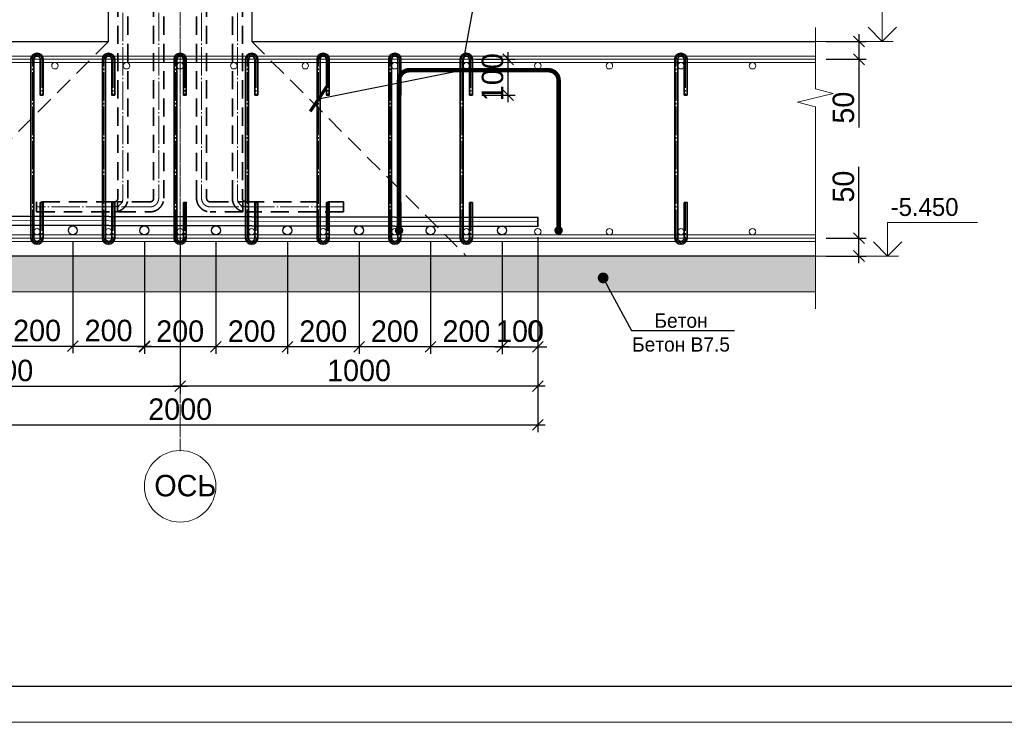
# Model space of a CAD drawing. Header units: millimetres. Extents: x -33345 to 4712671, y -3392 to 121473.
# Tile 75 of 256: x 531198 to 544960, y 44501 to 54324. Entities that reach past the tile are written whole.
import ezdxf
from ezdxf import colors
from ezdxf.entities.mleader import LeaderData, LeaderLine
from ezdxf.math import Vec2, Vec3

# ---------------------------------------------------------------- set-up
doc = ezdxf.new("R2010")
doc.units = ezdxf.units.MM
doc.linetypes.add('DASHED', pattern=[19.05, 12.7, -6.35])
doc.linetypes.add('ГОСТ 2.303 5', pattern=[24, 20, -1.5, 1, -1.5])
for name, color, linetype in [('_линия', 7, 'Continuous'), ('A _razmer rtt', 164, 'Continuous'), ('СПДС_РАЗМЕРЫ', 7, 'Continuous')]:
    doc.layers.add(name, color=color, linetype=linetype)
for name, color, linetype, lineweight in [('Lina', 7, 'Continuous', 20), ('w-hatch', 7, 'Continuous', 0), ('w-line', 7, 'Continuous', 0), ('w-Армирования', 172, 'Continuous', 30), ('w-выноски', 7, 'Continuous', 0), ('КЖ Текст', 250, 'Continuous', 15), ('СПДС_w-ось', 4, 'Continuous', 0)]:
    doc.layers.add(name, color=color, linetype=linetype, lineweight=lineweight)
doc.styles.add('ISO', font='isocpeui.ttf')
doc.styles.get("Standard").update_dxf_attribs({"font": 'arial.ttf'})
doc.styles.add('X-U-RW-01$0$StyleROMANS', font='GOTHIC.TTF')
doc.dimstyles.new('М100', dxfattribs={"dimscale": 100, "dimtxt": 3, "dimasz": 1.5, "dimexe": 1, "dimexo": 1.5, "dimgap": 0.6, "dimtad": 1, "dimdec": 0, "dimtxsty": 'Standard', "dimblk": 'OBLIQUE', "dimcen": 2.5, "dimdle": 1, "dimadec": 0, "dimazin": 0, "dimtfac": 1, "dimtdec": 0, "dimtmove": 0, "dimatfit": 3, "dimldrblk": 'OBLIQUE', "dimfxl": 1.25, "dimarcsym": 0})

# ---------------------------------------------------------------- blocks, each defined once
blk = doc.blocks.new('awe4tD')
at = {"layer": 'Lina', "ltscale": 10}
blk.add_lwpolyline([(-44239015, 22734378), (-44314815, 22734378), (-44314815, 22776378), (-44239015, 22776378)], close=True, dxfattribs=at)
at = {"layer": 'Lina', "lineweight": 30, "ltscale": 10}
blk.add_lwpolyline([(-44239515, 22734878), (-44312815, 22734878), (-44312815, 22775878), (-44239515, 22775878)], close=True, dxfattribs=at)
blk = doc.blocks.new('_Oblique')
at = {"color": 0, "linetype": 'ByBlock', "lineweight": -2}
blk.add_line((-0.5, -0.5), (0.5, 0.5), dxfattribs=at)
blk = doc.blocks.new('*D1885')
at = {"layer": 'Defpoints', "color": 0, "ltscale": 4, "transparency": 16777216}
for p in [(530941, 51378), (531941, 51378), (531941, 49760)]:
    blk.add_point(p, dxfattribs=at)
at = {"layer": 'СПДС_РАЗМЕРЫ', "color": 0, "lineweight": -2, "ltscale": 4, "transparency": 16777216}
for p, q in [((530941, 51228), (530941, 49660)), ((531941, 51228), (531941, 49660)), ((530841, 49760), (532041, 49760))]:
    blk.add_line(p, q, dxfattribs=at)
at = {"layer": 'СПДС_РАЗМЕРЫ', "color": 0, "lineweight": -2, "ltscale": 4, "transparency": 16777216, "xscale": 150, "yscale": 150, "zscale": 150, "rotation": 180}
blk.add_blockref('_Oblique', (530941, 49760), dxfattribs=at)
at = {"layer": 'СПДС_РАЗМЕРЫ', "color": 0, "lineweight": -2, "ltscale": 4, "transparency": 16777216, "xscale": 150, "yscale": 150, "zscale": 150}
blk.add_blockref('_Oblique', (531941, 49760), dxfattribs=at)
at = {"layer": 'СПДС_РАЗМЕРЫ', "color": 0, "ltscale": 4, "transparency": 16777216, "insert": (531441, 49977), "char_height": 300, "attachment_point": 5, "style": 'X-U-RW-01$0$StyleROMANS'}
blk.add_mtext('200', dxfattribs=at)
blk = doc.blocks.new('*D1886')
at = {"layer": 'Defpoints', "color": 0, "ltscale": 4, "transparency": 16777216}
for p in [(531941, 51378), (532941, 51378), (532941, 49760)]:
    blk.add_point(p, dxfattribs=at)
at = {"layer": 'СПДС_РАЗМЕРЫ', "color": 0, "lineweight": -2, "ltscale": 4, "transparency": 16777216}
for p, q in [((531941, 51228), (531941, 49660)), ((532941, 51228), (532941, 49660)), ((531841, 49760), (533041, 49760))]:
    blk.add_line(p, q, dxfattribs=at)
at = {"layer": 'СПДС_РАЗМЕРЫ', "color": 0, "lineweight": -2, "ltscale": 4, "transparency": 16777216, "xscale": 150, "yscale": 150, "zscale": 150, "rotation": 180}
blk.add_blockref('_Oblique', (531941, 49760), dxfattribs=at)
at = {"layer": 'СПДС_РАЗМЕРЫ', "color": 0, "lineweight": -2, "ltscale": 4, "transparency": 16777216, "xscale": 150, "yscale": 150, "zscale": 150}
blk.add_blockref('_Oblique', (532941, 49760), dxfattribs=at)
at = {"layer": 'СПДС_РАЗМЕРЫ', "color": 0, "ltscale": 4, "transparency": 16777216, "insert": (532441, 49977), "char_height": 300, "attachment_point": 5, "style": 'X-U-RW-01$0$StyleROMANS'}
blk.add_mtext('200', dxfattribs=at)
blk = doc.blocks.new('*D1887')
at = {"layer": 'Defpoints', "color": 0, "ltscale": 4, "transparency": 16777216}
for p in [(536941, 51369), (537941, 51369), (536941, 49751)]:
    blk.add_point(p, dxfattribs=at)
at = {"layer": 'СПДС_РАЗМЕРЫ', "color": 0, "lineweight": -2, "ltscale": 4, "transparency": 16777216}
for p, q in [((536941, 51219), (536941, 49651)), ((537941, 51219), (537941, 49651)), ((538041, 49751), (536841, 49751))]:
    blk.add_line(p, q, dxfattribs=at)
at = {"layer": 'СПДС_РАЗМЕРЫ', "color": 0, "lineweight": -2, "ltscale": 4, "transparency": 16777216, "xscale": 150, "yscale": 150, "zscale": 150, "rotation": 180}
blk.add_blockref('_Oblique', (536941, 49751), dxfattribs=at)
at = {"layer": 'СПДС_РАЗМЕРЫ', "color": 0, "lineweight": -2, "ltscale": 4, "transparency": 16777216, "xscale": 150, "yscale": 150, "zscale": 150}
blk.add_blockref('_Oblique', (537941, 49751), dxfattribs=at)
at = {"layer": 'СПДС_РАЗМЕРЫ', "color": 0, "ltscale": 4, "transparency": 16777216, "insert": (537441, 49968), "char_height": 300, "attachment_point": 5, "style": 'X-U-RW-01$0$StyleROMANS'}
blk.add_mtext('200', dxfattribs=at)
blk = doc.blocks.new('*D1888')
at = {"layer": 'Defpoints', "color": 0, "ltscale": 4, "transparency": 16777216}
for p in [(535941, 51369), (536941, 51369), (535941, 49751)]:
    blk.add_point(p, dxfattribs=at)
at = {"layer": 'СПДС_РАЗМЕРЫ', "color": 0, "lineweight": -2, "ltscale": 4, "transparency": 16777216}
for p, q in [((535941, 51219), (535941, 49651)), ((536941, 51219), (536941, 49651)), ((537041, 49751), (535841, 49751))]:
    blk.add_line(p, q, dxfattribs=at)
at = {"layer": 'СПДС_РАЗМЕРЫ', "color": 0, "lineweight": -2, "ltscale": 4, "transparency": 16777216, "xscale": 150, "yscale": 150, "zscale": 150, "rotation": 180}
blk.add_blockref('_Oblique', (535941, 49751), dxfattribs=at)
at = {"layer": 'СПДС_РАЗМЕРЫ', "color": 0, "lineweight": -2, "ltscale": 4, "transparency": 16777216, "xscale": 150, "yscale": 150, "zscale": 150}
blk.add_blockref('_Oblique', (536941, 49751), dxfattribs=at)
at = {"layer": 'СПДС_РАЗМЕРЫ', "color": 0, "ltscale": 4, "transparency": 16777216, "insert": (536441, 49968), "char_height": 300, "attachment_point": 5, "style": 'X-U-RW-01$0$StyleROMANS'}
blk.add_mtext('200', dxfattribs=at)
blk = doc.blocks.new('*D1889')
at = {"layer": 'Defpoints', "color": 0, "ltscale": 4, "transparency": 16777216}
for p in [(534941, 51369), (535941, 51369), (534941, 49751)]:
    blk.add_point(p, dxfattribs=at)
at = {"layer": 'СПДС_РАЗМЕРЫ', "color": 0, "lineweight": -2, "ltscale": 4, "transparency": 16777216}
for p, q in [((534941, 51219), (534941, 49651)), ((535941, 51219), (535941, 49651)), ((536041, 49751), (534841, 49751))]:
    blk.add_line(p, q, dxfattribs=at)
at = {"layer": 'СПДС_РАЗМЕРЫ', "color": 0, "lineweight": -2, "ltscale": 4, "transparency": 16777216, "xscale": 150, "yscale": 150, "zscale": 150, "rotation": 180}
blk.add_blockref('_Oblique', (534941, 49751), dxfattribs=at)
at = {"layer": 'СПДС_РАЗМЕРЫ', "color": 0, "lineweight": -2, "ltscale": 4, "transparency": 16777216, "xscale": 150, "yscale": 150, "zscale": 150}
blk.add_blockref('_Oblique', (535941, 49751), dxfattribs=at)
at = {"layer": 'СПДС_РАЗМЕРЫ', "color": 0, "ltscale": 4, "transparency": 16777216, "insert": (535441, 49968), "char_height": 300, "attachment_point": 5, "style": 'X-U-RW-01$0$StyleROMANS'}
blk.add_mtext('200', dxfattribs=at)
blk = doc.blocks.new('*D1890')
at = {"layer": 'Defpoints', "color": 0, "ltscale": 4, "transparency": 16777216}
for p in [(533941, 51369), (534941, 51369), (533941, 49751)]:
    blk.add_point(p, dxfattribs=at)
at = {"layer": 'СПДС_РАЗМЕРЫ', "color": 0, "lineweight": -2, "ltscale": 4, "transparency": 16777216}
for p, q in [((533941, 51219), (533941, 49651)), ((534941, 51219), (534941, 49651)), ((535041, 49751), (533841, 49751))]:
    blk.add_line(p, q, dxfattribs=at)
at = {"layer": 'СПДС_РАЗМЕРЫ', "color": 0, "lineweight": -2, "ltscale": 4, "transparency": 16777216, "xscale": 150, "yscale": 150, "zscale": 150, "rotation": 180}
blk.add_blockref('_Oblique', (533941, 49751), dxfattribs=at)
at = {"layer": 'СПДС_РАЗМЕРЫ', "color": 0, "lineweight": -2, "ltscale": 4, "transparency": 16777216, "xscale": 150, "yscale": 150, "zscale": 150}
blk.add_blockref('_Oblique', (534941, 49751), dxfattribs=at)
at = {"layer": 'СПДС_РАЗМЕРЫ', "color": 0, "ltscale": 4, "transparency": 16777216, "insert": (534441, 49968), "char_height": 300, "attachment_point": 5, "style": 'X-U-RW-01$0$StyleROMANS'}
blk.add_mtext('200', dxfattribs=at)
blk = doc.blocks.new('*D1891')
at = {"layer": 'Defpoints', "color": 0, "ltscale": 4, "transparency": 16777216}
for p in [(532941, 51369), (533941, 51369), (532941, 49751)]:
    blk.add_point(p, dxfattribs=at)
at = {"layer": 'СПДС_РАЗМЕРЫ', "color": 0, "lineweight": -2, "ltscale": 4, "transparency": 16777216}
for p, q in [((532941, 51219), (532941, 49651)), ((533941, 51219), (533941, 49651)), ((534041, 49751), (532841, 49751))]:
    blk.add_line(p, q, dxfattribs=at)
at = {"layer": 'СПДС_РАЗМЕРЫ', "color": 0, "lineweight": -2, "ltscale": 4, "transparency": 16777216, "xscale": 150, "yscale": 150, "zscale": 150, "rotation": 180}
blk.add_blockref('_Oblique', (532941, 49751), dxfattribs=at)
at = {"layer": 'СПДС_РАЗМЕРЫ', "color": 0, "lineweight": -2, "ltscale": 4, "transparency": 16777216, "xscale": 150, "yscale": 150, "zscale": 150}
blk.add_blockref('_Oblique', (533941, 49751), dxfattribs=at)
at = {"layer": 'СПДС_РАЗМЕРЫ', "color": 0, "ltscale": 4, "transparency": 16777216, "insert": (533441, 49968), "char_height": 300, "attachment_point": 5, "style": 'X-U-RW-01$0$StyleROMANS'}
blk.add_mtext('200', dxfattribs=at)
blk = doc.blocks.new('*D1892')
at = {"layer": 'Defpoints', "color": 0, "ltscale": 4, "transparency": 16777216}
for p in [(528441, 51456), (533441, 51431), (533441, 49201)]:
    blk.add_point(p, dxfattribs=at)
at = {"layer": 'СПДС_РАЗМЕРЫ', "color": 0, "lineweight": -2, "ltscale": 4, "transparency": 16777216}
for p, q in [((528441, 51306), (528441, 49101)), ((533441, 51281), (533441, 49101)), ((528341, 49201), (533541, 49201))]:
    blk.add_line(p, q, dxfattribs=at)
at = {"layer": 'СПДС_РАЗМЕРЫ', "color": 0, "lineweight": -2, "ltscale": 4, "transparency": 16777216, "xscale": 150, "yscale": 150, "zscale": 150, "rotation": 180}
blk.add_blockref('_Oblique', (528441, 49201), dxfattribs=at)
at = {"layer": 'СПДС_РАЗМЕРЫ', "color": 0, "lineweight": -2, "ltscale": 4, "transparency": 16777216, "xscale": 150, "yscale": 150, "zscale": 150}
blk.add_blockref('_Oblique', (533441, 49201), dxfattribs=at)
at = {"layer": 'СПДС_РАЗМЕРЫ', "color": 0, "ltscale": 4, "transparency": 16777216, "insert": (530941, 49418), "char_height": 300, "attachment_point": 5, "style": 'X-U-RW-01$0$StyleROMANS'}
blk.add_mtext('1000', dxfattribs=at)
blk = doc.blocks.new('*D1893')
at = {"layer": 'Defpoints', "color": 0, "ltscale": 4, "transparency": 16777216}
for p in [(528441, 51456), (538441, 51434), (538441, 48659)]:
    blk.add_point(p, dxfattribs=at)
at = {"layer": 'СПДС_РАЗМЕРЫ', "color": 0, "lineweight": -2, "ltscale": 4, "transparency": 16777216}
for p, q in [((528441, 51306), (528441, 48559)), ((538441, 51284), (538441, 48559)), ((528341, 48659), (538541, 48659))]:
    blk.add_line(p, q, dxfattribs=at)
at = {"layer": 'СПДС_РАЗМЕРЫ', "color": 0, "lineweight": -2, "ltscale": 4, "transparency": 16777216, "xscale": 150, "yscale": 150, "zscale": 150, "rotation": 180}
blk.add_blockref('_Oblique', (528441, 48659), dxfattribs=at)
at = {"layer": 'СПДС_РАЗМЕРЫ', "color": 0, "lineweight": -2, "ltscale": 4, "transparency": 16777216, "xscale": 150, "yscale": 150, "zscale": 150}
blk.add_blockref('_Oblique', (538441, 48659), dxfattribs=at)
at = {"layer": 'СПДС_РАЗМЕРЫ', "color": 0, "ltscale": 4, "transparency": 16777216, "insert": (533441, 48877), "char_height": 300, "attachment_point": 5, "style": 'X-U-RW-01$0$StyleROMANS'}
blk.add_mtext('2000', dxfattribs=at)
blk = doc.blocks.new('*D1894')
at = {"layer": 'Defpoints', "color": 0, "ltscale": 4, "transparency": 16777216}
for p in [(533441, 51431), (538441, 51434), (533441, 49200)]:
    blk.add_point(p, dxfattribs=at)
at = {"layer": 'СПДС_РАЗМЕРЫ', "color": 0, "lineweight": -2, "ltscale": 4, "transparency": 16777216}
for p, q in [((533441, 51281), (533441, 49100)), ((538441, 51284), (538441, 49100)), ((538541, 49200), (533341, 49200))]:
    blk.add_line(p, q, dxfattribs=at)
at = {"layer": 'СПДС_РАЗМЕРЫ', "color": 0, "lineweight": -2, "ltscale": 4, "transparency": 16777216, "xscale": 150, "yscale": 150, "zscale": 150, "rotation": 180}
blk.add_blockref('_Oblique', (533441, 49200), dxfattribs=at)
at = {"layer": 'СПДС_РАЗМЕРЫ', "color": 0, "lineweight": -2, "ltscale": 4, "transparency": 16777216, "xscale": 150, "yscale": 150, "zscale": 150}
blk.add_blockref('_Oblique', (538441, 49200), dxfattribs=at)
at = {"layer": 'СПДС_РАЗМЕРЫ', "color": 0, "ltscale": 4, "transparency": 16777216, "insert": (535941, 49418), "char_height": 300, "attachment_point": 5, "style": 'X-U-RW-01$0$StyleROMANS'}
blk.add_mtext('1000', dxfattribs=at)
blk = doc.blocks.new('*D1895')
at = {"layer": 'Defpoints', "color": 0, "ltscale": 4, "transparency": 16777216}
for p in [(542320, 54020), (542320, 53770), (542929, 53770)]:
    blk.add_point(p, dxfattribs=at)
at = {"layer": 'СПДС_РАЗМЕРЫ', "color": 0, "lineweight": -2, "ltscale": 4, "transparency": 16777216}
for p, q in [((542929, 54120), (542929, 53770)), ((542470, 54020), (543029, 54020)), ((542470, 53770), (543029, 53770)), ((542929, 53770), (542929, 52818))]:
    blk.add_line(p, q, dxfattribs=at)
at = {"layer": 'СПДС_РАЗМЕРЫ', "color": 0, "lineweight": -2, "ltscale": 4, "transparency": 16777216, "xscale": 150, "yscale": 150, "zscale": 150}
for p, rotation in [((542929, 54020), 90), ((542929, 53770), 270)]:
    blk.add_blockref('_Oblique', p, dxfattribs=dict(at, rotation=rotation))
at = {"layer": 'СПДС_РАЗМЕРЫ', "color": 0, "ltscale": 4, "transparency": 16777216, "insert": (542712, 53094), "char_height": 300, "attachment_point": 5, "rotation": 90, "style": 'X-U-RW-01$0$StyleROMANS'}
blk.add_mtext('50', dxfattribs=at)
blk = doc.blocks.new('*D1896')
at = {"layer": 'Defpoints', "color": 0, "ltscale": 4, "transparency": 16777216}
for p in [(537421, 53770), (538025, 53770), (537506, 53270)]:
    blk.add_point(p, dxfattribs=at)
at = {"layer": 'СПДС_РАЗМЕРЫ', "color": 0, "lineweight": -2, "ltscale": 4, "transparency": 16777216}
for p, q in [((538025, 53170), (538025, 53870)), ((537571, 53770), (538125, 53770)), ((537656, 53270), (538125, 53270))]:
    blk.add_line(p, q, dxfattribs=at)
at = {"layer": 'СПДС_РАЗМЕРЫ', "color": 0, "lineweight": -2, "ltscale": 4, "transparency": 16777216, "xscale": 150, "yscale": 150, "zscale": 150}
for p, rotation in [((538025, 53770), 90), ((538025, 53270), 270)]:
    blk.add_blockref('_Oblique', p, dxfattribs=dict(at, rotation=rotation))
at = {"layer": 'СПДС_РАЗМЕРЫ', "color": 0, "ltscale": 4, "transparency": 16777216, "insert": (537808, 53520), "char_height": 300, "attachment_point": 5, "rotation": 90, "style": 'X-U-RW-01$0$StyleROMANS'}
blk.add_mtext('100', dxfattribs=at)
blk = doc.blocks.new('*D1897')
at = {"layer": 'Defpoints', "color": 0, "ltscale": 4, "transparency": 16777216}
for p in [(542320, 51270), (542929, 51270), (542320, 51020)]:
    blk.add_point(p, dxfattribs=at)
at = {"layer": 'СПДС_РАЗМЕРЫ', "color": 0, "lineweight": -2, "ltscale": 4, "transparency": 16777216}
for p, q in [((542929, 51270), (542929, 52266)), ((542470, 51270), (543029, 51270)), ((542929, 50920), (542929, 51270)), ((542470, 51020), (543029, 51020))]:
    blk.add_line(p, q, dxfattribs=at)
at = {"layer": 'СПДС_РАЗМЕРЫ', "color": 0, "lineweight": -2, "ltscale": 4, "transparency": 16777216, "xscale": 150, "yscale": 150, "zscale": 150}
for p, rotation in [((542929, 51270), 90), ((542929, 51020), 270)]:
    blk.add_blockref('_Oblique', p, dxfattribs=dict(at, rotation=rotation))
at = {"layer": 'СПДС_РАЗМЕРЫ', "color": 0, "ltscale": 4, "transparency": 16777216, "insert": (542712, 51990), "char_height": 300, "attachment_point": 5, "rotation": 90, "style": 'X-U-RW-01$0$StyleROMANS'}
blk.add_mtext('50', dxfattribs=at)
blk = doc.blocks.new('_ArchTick')
at = {"color": 0, "linetype": 'ByBlock', "const_width": 0.15}
blk.add_lwpolyline([(-0.5, -0.5), (0.5, 0.5)], dxfattribs=at)
blk = doc.blocks.new('*D1899')
at = {"layer": 'Defpoints', "color": 0, "ltscale": 4, "transparency": 16777216}
for p in [(532691, 54020), (530194, 51429), (524905, 51020), (529441, 51020), (542570, 51020)]:
    blk.add_point(p, dxfattribs=at)
at = {"layer": 'СПДС_РАЗМЕРЫ', "color": 0, "lineweight": -2, "ltscale": 4, "transparency": 16777216}
blk.add_line((530285, 50871), (530158, 50156), dxfattribs=at)
for start, end in [(0, 42.7094), (349.9628, 0)]:
    blk.add_arc((529441, 51020), 857, start, end, dxfattribs=at)
at = {"layer": 'СПДС_РАЗМЕРЫ', "color": 0, "lineweight": -2, "ltscale": 4, "transparency": 16777216, "xscale": 150, "yscale": 150, "zscale": 150}
for p, rotation in [((530070, 51602), 132.7093899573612), ((530298, 51020), 270.0000000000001)]:
    blk.add_blockref('_Oblique', p, dxfattribs=dict(at, rotation=rotation))
at = {"layer": 'СПДС_РАЗМЕРЫ', "color": 0, "ltscale": 4, "transparency": 16777216, "insert": (530436, 50475), "char_height": 300, "attachment_point": 5, "rotation": 259.9628, "style": 'X-U-RW-01$0$StyleROMANS'}
blk.add_mtext('43°', dxfattribs=at)
blk = doc.blocks.new('*D1900')
at = {"layer": 'Defpoints', "color": 0, "ltscale": 4, "transparency": 16777216}
for p in [(537941, 51369), (537941, 51368), (537941, 49750)]:
    blk.add_point(p, dxfattribs=at)
at = {"layer": 'СПДС_РАЗМЕРЫ', "color": 0, "lineweight": -2, "ltscale": 4, "transparency": 16777216}
for p, q in [((537941, 51219), (537941, 49650)), ((537941, 51218), (537941, 49650)), ((537941, 49750), (537791, 49750)), ((537941, 49750), (538565, 49750)), ((537941, 49750), (537941, 49750))]:
    blk.add_line(p, q, dxfattribs=at)
at = {"layer": 'СПДС_РАЗМЕРЫ', "color": 0, "lineweight": -2, "ltscale": 4, "transparency": 16777216, "xscale": 150, "yscale": 150, "zscale": 150}
blk.add_blockref('_Oblique', (537941, 49750), dxfattribs=at)
at = {"layer": 'СПДС_РАЗМЕРЫ', "color": 0, "lineweight": -2, "ltscale": 4, "transparency": 16777216, "xscale": 150, "yscale": 150, "zscale": 150, "rotation": 180}
blk.add_blockref('_Oblique', (537941, 49750), dxfattribs=at)
at = {"layer": 'СПДС_РАЗМЕРЫ', "color": 0, "ltscale": 4, "transparency": 16777216, "insert": (538403, 49968), "char_height": 300, "attachment_point": 5, "style": 'X-U-RW-01$0$StyleROMANS'}
blk.add_mtext('0', dxfattribs=at)
blk = doc.blocks.new('*D1902')
at = {"layer": 'Defpoints', "color": 0, "ltscale": 4, "transparency": 16777216}
for p in [(537941, 51368), (538441, 50186), (538441, 49750)]:
    blk.add_point(p, dxfattribs=at)
at = {"layer": 'СПДС_РАЗМЕРЫ', "color": 0, "lineweight": -2, "ltscale": 4, "transparency": 16777216}
for p, q in [((537941, 51218), (537941, 49650)), ((538441, 50036), (538441, 49650)), ((537841, 49750), (538541, 49750))]:
    blk.add_line(p, q, dxfattribs=at)
at = {"layer": 'СПДС_РАЗМЕРЫ', "color": 0, "lineweight": -2, "ltscale": 4, "transparency": 16777216, "xscale": 150, "yscale": 150, "zscale": 150, "rotation": 180}
blk.add_blockref('_Oblique', (537941, 49750), dxfattribs=at)
at = {"layer": 'СПДС_РАЗМЕРЫ', "color": 0, "lineweight": -2, "ltscale": 4, "transparency": 16777216, "xscale": 150, "yscale": 150, "zscale": 150}
blk.add_blockref('_Oblique', (538441, 49750), dxfattribs=at)
at = {"layer": 'СПДС_РАЗМЕРЫ', "color": 0, "ltscale": 4, "transparency": 16777216, "insert": (538191, 49968), "char_height": 300, "attachment_point": 5, "style": 'X-U-RW-01$0$StyleROMANS'}
blk.add_mtext('100', dxfattribs=at)
blk = doc.blocks.new('_Dot')
at = {"color": 0, "linetype": 'ByBlock', "lineweight": -2}
blk.add_line((-0.5, 0), (-1, 0), dxfattribs=at)
at = {"color": 0, "linetype": 'ByBlock', "const_width": 0.5}
blk.add_lwpolyline([(-0.25, 0, 1), (0.25, 0, 1)], format="xyb", close=True, dxfattribs=at)

msp = doc.modelspace()

# ---------------------------------------------------------------- hatches: boundary and pattern name
at = {"layer": 'w-hatch', "ltscale": 100}
h = msp.add_hatch(dxfattribs=at)
h.set_pattern_fill('AR-CONC', color=0, scale=2)
h.set_pattern_definition([(50, (528087.62, 50520.15), (364.3693, -31.878), [38.1, -419.1]), (355, (528087.6, 50520.15), (-70.487, 382.114), [30.48, -335.281]), (100.4514, (528118, 50517.5), (293.8825, 350.2355), [32.38, -356.1805]), (46.1842, (528087.6, 50621.75), (542.158, -84.085), [57.15, -628.65]), (96.6356, (528132.8, 50614.74), (474.808, 494.852), [48.57, -534.271]), (351.184, (528087.6, 50621.75), (474.808, 494.852), [45.72, -502.92]), (21, (528138.42, 50596.35), (303.229, -204.5304), [38.1, -419.1]), (326, (528138.4, 50596.35), (123.604, 368.376), [30.48, -335.28]), (71.4514, (528163.7, 50579.3), (426.833, 163.8455), [32.38, -356.18]), (37.5, (528087.62, 50520.15), (6.1772, 169.1101), [0, -331.216, 0, -340.36, 0, -336.55]), (7.5, (528087.62, 50520.15), (133.6393, 200.3611), [0, -194.056, 0, -323.596, 0, -128.27]), (327.5, (527974.33, 50520.15), (271.1812, -11.4575), [0, -127, 0, -396.24, 0, -525.78]), (317.5, (527923.53, 50520.15), (296.2584, 50.853), [0, -165.1, 0, -263.144, 0, -373.38])])
h.paths.add_polyline_path([(542320.027, 50520.148), (542320.027, 51020.148), (524655.343, 51020.148), (524655.343, 50520.148)])

# ---------------------------------------------------------------- linework, layer by layer
at = {"color": 177, "true_color": 0x293189, "const_width": 63.283}
for points in [[(536500.564, 51377.882), (536500.564, 53474.473, -0.40493117), (536639.068, 53617.452), (538589.076, 53617.452, -0.406748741), (538730.322, 53479.77), (538730.322, 51377.882)], [(536500.564, 51405.499, -1), (536500.564, 51350.265, -1), (536500.564, 51405.499, -1)], [(538730.322, 51405.499, -1), (538730.322, 51350.265, -1), (538730.322, 51405.499, -1)]]:
    msp.add_lwpolyline(points, format="xyb", dxfattribs=at)
at = {"layer": 'w-line', "color": 0, "lineweight": 30, "ltscale": 100}
for points in [[(524655.343, 54020.148), (532440.502, 54020.148), (532440.502, 55381.787)], [(534440.502, 55381.787), (534440.502, 54020.148), (542320.027, 54020.148)], [(542320.027, 51020.148), (524655.343, 51020.148)]]:
    msp.add_lwpolyline(points, dxfattribs=at)
at = {"layer": 'w-line', "color": 0, "linetype": 'DASHED', "lineweight": 13, "ltscale": 20}
for points in [[(532440.502, 54020.148), (529440.502, 51020.148)], [(534440.519, 54020.148), (537440.519, 51020.148)]]:
    msp.add_lwpolyline(points, dxfattribs=at)
at = {"layer": 'w-line', "color": 0, "lineweight": 0, "ltscale": 100}
for points in [[(524655.343, 53815.148), (542320.027, 53815.148)], [(542320.027, 53725.148), (524655.343, 53725.148)]]:
    msp.add_lwpolyline(points, dxfattribs=at)
at = {"layer": 'w-line', "color": 0, "ltscale": 100}
for points in [[(542320.027, 53770.148), (524655.343, 53770.148)], [(538440.508, 51496.599), (528440.51, 51518.996)], [(542320.027, 51270.148), (524655.343, 51270.148)], [(542320.027, 51020.148), (524655.343, 51020.148)], [(524655.343, 50520.148), (542320.027, 50520.148)]]:
    msp.add_lwpolyline(points, dxfattribs=at)
at = {"layer": 'w-line', "color": 0, "lineweight": 15, "ltscale": 100}
for points in [[(542320.027, 51315.148), (524655.343, 51315.148)], [(524655.343, 51225.148), (542320.027, 51225.148)]]:
    msp.add_lwpolyline(points, dxfattribs=at)
at = {"layer": 'w-line', "color": 0, "ltscale": 100}
for centre in [(531690.51, 53680.148), (532690.51, 53680.148), (533440.51, 53680.148), (534190.51, 53680.148), (535190.51, 53680.148), (536440.51, 53680.148), (537440.51, 53680.148), (538440.51, 53680.148), (538440.51, 53680.148), (539440.51, 53680.148), (540440.51, 53680.148), (540440.51, 53680.148), (541440.51, 53680.148)]:
    msp.add_circle(centre, 45, dxfattribs=at)
at = {"layer": 'w-line', "color": 0, "lineweight": 15, "ltscale": 100}
for centre in [(531440.51, 51360.148), (532440.51, 51360.148), (533440.51, 51360.148), (534440.51, 51360.148), (535440.51, 51360.148), (536440.51, 51360.148), (537440.51, 51360.148), (538440.51, 51360.148), (539440.51, 51360.148), (540440.51, 51360.148), (541440.51, 51360.148)]:
    msp.add_circle(centre, 45, dxfattribs=at)
at = {"layer": 'w-Армирования', "color": 0, "linetype": 'DASHED', "lineweight": 35, "ltscale": 20}
for points in [[(532570.51, 55381.787), (532570.51, 51827.162, -0.414213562), (532520.51, 51777.162), (531435.099, 51777.162), (531435.099, 51637.162), (532520.51, 51637.162, 0.414213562), (532710.51, 51827.162), (532710.51, 55381.787)], [(533070.51, 55381.787), (533070.51, 51827.162, -0.414213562), (533020.51, 51777.162), (532565.91, 51777.162), (532565.91, 51637.162), (533020.51, 51637.162, 0.414213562), (533210.51, 51827.162), (533210.51, 55381.787)], [(533810.51, 55381.787), (533810.51, 51827.162, 0.414213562), (533860.51, 51777.162), (534318.5, 51777.162), (534318.5, 51637.162), (533860.51, 51637.162, -0.414213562), (533670.51, 51827.162), (533670.51, 55381.787)], [(534310.51, 55381.787), (534310.51, 51827.162, 0.414213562), (534360.51, 51777.162), (535723.391, 51777.162), (535723.391, 51637.162), (534360.51, 51637.162, -0.414213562), (534170.51, 51827.162), (534170.51, 55381.787)]]:
    msp.add_lwpolyline(points, format="xyb", close=True, dxfattribs=at)
at = {"layer": 'w-Армирования', "color": 0, "lineweight": 35, "ltscale": 20}
for points in [[(531485.51, 51770.148), (531485.51, 51270.148, -1), (531395.51, 51270.148), (531395.51, 53770.148, -1), (531485.51, 53770.148), (531485.51, 53270.329), (531525.51, 53270.329), (531525.51, 53770.148, 1), (531355.51, 53770.148), (531355.51, 51270.148, 1), (531525.51, 51270.148), (531525.51, 51770.148)], [(532485.51, 51770.148), (532485.51, 51270.148, -1), (532395.51, 51270.148), (532395.51, 53770.148, -1), (532485.51, 53770.148), (532485.51, 53270.329), (532525.51, 53270.329), (532525.51, 53770.148, 1), (532355.51, 53770.148), (532355.51, 51270.148, 1), (532525.51, 51270.148), (532525.51, 51770.148)], [(533485.51, 51770.148), (533485.51, 51270.148, -1), (533395.51, 51270.148), (533395.51, 53770.148, -1), (533485.51, 53770.148), (533485.51, 53270.329), (533525.51, 53270.329), (533525.51, 53770.148, 1), (533355.51, 53770.148), (533355.51, 51270.148, 1), (533525.51, 51270.148), (533525.51, 51770.148)], [(534485.51, 51770.148), (534485.51, 51270.148, -1), (534395.51, 51270.148), (534395.51, 53770.148, -1), (534485.51, 53770.148), (534485.51, 53270.329), (534525.51, 53270.329), (534525.51, 53770.148, 1), (534355.51, 53770.148), (534355.51, 51270.148, 1), (534525.51, 51270.148), (534525.51, 51770.148)], [(535485.51, 51770.148), (535485.51, 51270.148, -1), (535395.51, 51270.148), (535395.51, 53770.148, -1), (535485.51, 53770.148), (535485.51, 53270.329), (535525.51, 53270.329), (535525.51, 53770.148, 1), (535355.51, 53770.148), (535355.51, 51270.148, 1), (535525.51, 51270.148), (535525.51, 51770.148)], [(536485.51, 51770.148), (536485.51, 51270.148, -1), (536395.51, 51270.148), (536395.51, 53770.148, -1), (536485.51, 53770.148), (536485.51, 53270.329), (536525.51, 53270.329), (536525.51, 53770.148, 1), (536355.51, 53770.148), (536355.51, 51270.148, 1), (536525.51, 51270.148), (536525.51, 51770.148)], [(537485.51, 51770.148), (537485.51, 51270.148, -1), (537395.51, 51270.148), (537395.51, 53770.148, -1), (537485.51, 53770.148), (537485.51, 53270.329), (537525.51, 53270.329), (537525.51, 53770.148, 1), (537355.51, 53770.148), (537355.51, 51270.148, 1), (537525.51, 51270.148), (537525.51, 51770.148)], [(540485.51, 51770.148), (540485.51, 51270.148, -1), (540395.51, 51270.148), (540395.51, 53770.148, -1), (540485.51, 53770.148), (540485.51, 53270.329), (540525.51, 53270.329), (540525.51, 53770.148, 1), (540355.51, 53770.148), (540355.51, 51270.148, 1), (540525.51, 51270.148), (540525.51, 51770.148)]]:
    msp.add_lwpolyline(points, format="xyb", close=True, dxfattribs=at)
msp.add_lwpolyline([(528440.51, 51456.496), (538440.508, 51434.099), (538440.508, 51559.099), (528440.51, 51581.496)], close=True, dxfattribs=at)
at = {"layer": 'w-Армирования', "color": 0, "ltscale": 20}
for centre in [(531940.51, 51377.648), (532940.51, 51377.648), (533940.51, 51377.648), (534940.51, 51377.648), (535940.51, 51377.648), (536940.51, 51377.648), (537940.51, 51377.648)]:
    msp.add_circle(centre, 62.5, dxfattribs=at)
at = {"layer": 'w-выноски', "color": 0, "linetype": 'Continuous', "lineweight": 0, "ltscale": 100}
for p, q in [((543254.932, 54020.148), (543254.932, 54620.148)), ((542085.596, 54020.148), (543404.932, 54020.148)), ((543329.61, 51020.148), (543329.61, 51489.535)), ((543329.61, 51489.535), (544583.436, 51489.535)), ((542085.596, 51020.148), (543479.61, 51020.148))]:
    msp.add_line(p, q, dxfattribs=at)
at = {"layer": 'w-выноски', "color": 0, "linetype": 'Continuous', "ltscale": 100}
msp.add_lwpolyline([(542320.027, 54212.493), (542320.027, 53356.697), (542570.027, 53294.197), (542070.027, 53169.197), (542320.027, 53106.697), (542320.027, 50283.636)], dxfattribs=at)
at = {"layer": 'w-выноски', "color": 0, "linetype": 'Continuous', "lineweight": 0, "ltscale": 100}
for points in [[(543054.932, 54220.148), (543254.932, 54020.148), (543454.932, 54220.148)], [(543129.61, 51220.148), (543329.61, 51020.148), (543529.61, 51220.148)]]:
    msp.add_lwpolyline(points, dxfattribs=at)
at = {"layer": 'СПДС_w-ось', "color": 0, "linetype": 'ГОСТ 2.303 5', "lineweight": 9, "ltscale": 4}
msp.add_lwpolyline([(533440.51, 56150.462), (533440.51, 48294.063), (533440.51, 48300.798)], dxfattribs=at)
at = {"layer": 'СПДС_w-ось', "color": 0, "linetype": 'ГОСТ 2.303 5', "lineweight": 5, "ltscale": 20}
for points in [[(532640.51, 55381.787), (532640.51, 51827.162, -0.414213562), (532520.51, 51707.162), (531435.099, 51707.162)], [(533140.51, 55381.787), (533140.51, 51827.162, -0.414213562), (533020.51, 51707.162), (532565.91, 51707.162)], [(533740.51, 55381.787), (533740.51, 51827.162, 0.414213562), (533860.51, 51707.162), (534318.5, 51707.162)], [(534240.51, 55381.787), (534240.51, 51827.162, 0.414213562), (534360.51, 51707.162), (535723.391, 51707.162)], [(531505.51, 51770.148), (531505.51, 51270.148, -1), (531375.51, 51270.148), (531375.51, 53770.148, -1), (531505.51, 53770.148), (531505.51, 53270.329)], [(532505.51, 51770.148), (532505.51, 51270.148, -1), (532375.51, 51270.148), (532375.51, 53770.148, -1), (532505.51, 53770.148), (532505.51, 53270.329)], [(533505.51, 51770.148), (533505.51, 51270.148, -1), (533375.51, 51270.148), (533375.51, 53770.148, -1), (533505.51, 53770.148), (533505.51, 53270.329)], [(534505.51, 51770.148), (534505.51, 51270.148, -1), (534375.51, 51270.148), (534375.51, 53770.148, -1), (534505.51, 53770.148), (534505.51, 53270.329)], [(535505.51, 51770.148), (535505.51, 51270.148, -1), (535375.51, 51270.148), (535375.51, 53770.148, -1), (535505.51, 53770.148), (535505.51, 53270.329)], [(536505.51, 51770.148), (536505.51, 51270.148, -1), (536375.51, 51270.148), (536375.51, 53770.148, -1), (536505.51, 53770.148), (536505.51, 53270.329)], [(537505.51, 51770.148), (537505.51, 51270.148, -1), (537375.51, 51270.148), (537375.51, 53770.148, -1), (537505.51, 53770.148), (537505.51, 53270.329)], [(540505.51, 51770.148), (540505.51, 51270.148, -1), (540375.51, 51270.148), (540375.51, 53770.148, -1), (540505.51, 53770.148), (540505.51, 53270.329)]]:
    msp.add_lwpolyline(points, format="xyb", dxfattribs=at)
at = {"layer": 'СПДС_w-ось', "color": 0, "linetype": 'Continuous', "lineweight": 9, "ltscale": 4}
msp.add_circle((533440.51, 47800.798), 500, dxfattribs=at)

# ---------------------------------------------------------------- block references
msp.add_blockref('awe4tD', (44833903.28, -22689876.566))

# ---------------------------------------------------------------- texts
at = {"attachment_point": 1}
for s, insert, char_height, width, style in [('\\pi2734.5;{\\H1.33333x;Примечание:\\H1.25003x; \\P\\pi0;}1. Данный лист читать совместно с листом {\\C1;КР-3.\\P}2. Бетонирование допускается после установки всех выпускаемых стержней в вертикальные конструкции.', (328516.802, 47688.501), 300, 15750.75644, 'ISO'), ('\\pi1010.7625;ось', (286941.502, 46605.019), 250, 6079.1673, 'X-U-RW-01$0$StyleROMANS')]:
    msp.add_mtext(s, dxfattribs=dict(at, insert=insert, char_height=char_height, width=width, style=style))
at = {"layer": '_линия', "color": 18, "lineweight": 0, "true_color": 0x260000, "insert": (543371.991, 51830.256), "char_height": 250, "width": 1024.76329, "attachment_point": 1, "style": 'X-U-RW-01$0$StyleROMANS'}
msp.add_mtext('-5.450', dxfattribs=at)
at = {"layer": 'A _razmer rtt', "insert": (533079.905, 47960.283), "char_height": 300, "width": 988.19318, "attachment_point": 1, "style": 'X-U-RW-01$0$StyleROMANS'}
msp.add_mtext('ОСЬ', dxfattribs=at)
at = {"layer": 'КЖ Текст', "color": 0, "insert": (514416.149, 69272.497), "char_height": 350, "width": 7453.30724, "attachment_point": 5, "style": 'X-U-RW-01$0$StyleROMANS'}
msp.add_mtext('\\pi-687.015,l700,t700;1.^IДанный лист читать совместно с л. \\P2.^IВязку поперечных стержней (хомутов) во всех пересечениях с рабочей арматурой проводить отожжённой стальной проволокой диаметром 0.8-1.2мм. \\P3.^IКонцы поперечных стержней (хомутов) заводить в тело бетона на длину не менее 50мм.\\P4.^IКонцы продольных стержней заанкеровать в торцевые колонны на длину 40d (d-длина арматурного стержня).\\P5.^IМарка стали для арматуры АIII и АI должно быть 25Г2С или 35ГС по ГОСТ 14098-91\\P{\\A1;\\C256;6.^IПосле распалубливания боковые и верхние поверхности фундамента, соприкасающиеся с грунтом, обклеить полиизолом выступающими снизу фундамента. }', dxfattribs=at)

# ---------------------------------------------------------------- dimensions: what is measured, and where the dimension line sits
at = {"layer": 'СПДС_РАЗМЕРЫ', "color": 0, "ltscale": 4}
for base, p1, p2, angle, picture, middle in [((542929.245, 53770.148), (542320.027, 54020.148), (542320.027, 53770.148), 90, '*D1895', (542929.245, 53094.035)), ((538025.446, 53770.148), (537505.51, 53270.329), (537420.51, 53770.148), 90, '*D1896', (538025.446, 53520.239)), ((542929.245, 51270.148), (542320.027, 51020.148), (542320.027, 51270.148), 270, '*D1897', (542929.245, 51990.026)), ((538440.508, 49750.016), (537940.508, 51368.154), (538440.508, 50185.807), 180, '*D1902', (538190.508, 49750.016))]:
    dim = msp.add_linear_dim(base=base, p1=p1, p2=p2, angle=angle, dimstyle='М100', override={"dimlfac": 0.2, "dimtxsty": 'X-U-RW-01$0$StyleROMANS'}, dxfattribs=at)
    dim.commit()
    dim.dimension.update_dxf_attribs({"geometry": picture, "text_midpoint": middle, "dimtype": 160})
dim = msp.add_angular_dim_2l(base=(530194.143, 51428.881), line1=((542570.027, 51020.148), (524905.343, 51020.148)), line2=((532690.502, 54020.148), (529440.502, 51020.148)), dimstyle='М100', override={"dimlfac": 0.2, "dimtxsty": 'X-U-RW-01$0$StyleROMANS'}, dxfattribs=at)
dim.commit()
dim.dimension.update_dxf_attribs({"geometry": '*D1899', "text_midpoint": (530435.645, 50475.205)})
for base, p1, p2, picture, middle in [((533440.51, 49200.504), (528440.51, 51456.496), (533440.51, 51431.142), '*D1892', (530940.51, 49418.05)), ((538440.508, 48659.022), (528440.51, 51456.496), (538440.508, 51434.099), '*D1893', (533440.509, 48876.568)), ((531940.51, 49759.51), (530940.51, 51377.648), (531940.51, 51377.648), '*D1885', (531440.51, 49977.056)), ((532940.51, 49759.51), (531940.51, 51377.648), (532940.51, 51377.648), '*D1886', (532440.51, 49977.056))]:
    dim = msp.add_linear_dim(base=base, p1=p1, p2=p2, dimstyle='М100', override={"dimlfac": 0.2, "dimtxsty": 'X-U-RW-01$0$StyleROMANS'}, dxfattribs=at)
    dim.commit()
    dim.dimension.update_dxf_attribs({"geometry": picture, "text_midpoint": middle})
for base, p1, p2, picture, middle in [((532940.51, 49750.504), (533940.51, 51368.642), (532940.51, 51368.642), '*D1891', (533440.51, 49968.05)), ((533440.51, 49200.016), (538440.508, 51434.099), (533440.51, 51431.142), '*D1894', (535940.509, 49417.562)), ((533940.51, 49750.504), (534940.51, 51368.642), (533940.51, 51368.642), '*D1890', (534440.51, 49968.05)), ((534940.51, 49750.504), (535940.51, 51368.642), (534940.51, 51368.642), '*D1889', (535440.51, 49968.05)), ((535940.51, 49750.504), (536940.51, 51368.642), (535940.51, 51368.642), '*D1888', (536440.51, 49968.05)), ((536940.51, 49750.504), (537940.51, 51368.642), (536940.51, 51368.642), '*D1887', (537440.51, 49968.05)), ((537940.51, 49750.016), (537940.508, 51368.154), (537940.51, 51368.642), '*D1900', (538402.89, 49967.562))]:
    dim = msp.add_linear_dim(base=base, p1=p1, p2=p2, angle=180, dimstyle='М100', override={"dimlfac": 0.2, "dimtxsty": 'X-U-RW-01$0$StyleROMANS'}, dxfattribs=at)
    dim.commit()
    dim.dimension.update_dxf_attribs({"geometry": picture, "text_midpoint": middle})

# ---------------------------------------------------------------- leaders
ml = msp.add_multileader_mtext('Standard')
ml.set_content('Х-2\\Pшаг 200х200 ', color=256, style='X-U-RW-01$0$StyleROMANS')
ml.set_leader_properties()
ml.set_arrow_properties(name='ARCHTICK')
ml.build(insert=Vec2(0, 0))
ml.multileader.update_dxf_attribs({"text_left_attachment_type": 6, "text_right_attachment_type": 6, "dogleg_length": 0.36, "arrow_head_size": 300, "scale": 2})
ctx = ml.context
ctx.base_point, ctx.scale, ctx.char_height, ctx.arrow_head_size, ctx.landing_gap_size, ctx.plane_origin = Vec3(537824.747, 56032.988), 2, 300, 300, 4, Vec3(534659.866, 62656.665)
ctx.left_attachment, ctx.right_attachment, ctx.text_align_type = 6, 6, 1
notes = []
notes.append((ctx, [(0, (1, 1, 0), (537824.027, 56032.988), (1, 0), 0.72, [(1, [(535375.51, 53217.577), (537375.51, 53617.693)], 0, [])])]))
ctx.mtext.insert, ctx.mtext.width, ctx.mtext.alignment, ctx.mtext.flow_direction = Vec3(539074.94, 56392.988), 4195.60503, 2, 5
ml = msp.add_multileader_mtext('Standard')
ml.set_content('Бетон\\PБетон В7.5', color=256, style='X-U-RW-01$0$StyleROMANS')
ml.set_leader_properties()
ml.set_arrow_properties(name='DOT')
ml.build(insert=Vec2(0, 0))
ml.multileader.update_dxf_attribs({"text_left_attachment_type": 6, "text_right_attachment_type": 6, "dogleg_length": 0.36, "arrow_head_size": 150})
ctx = ml.context
ctx.base_point, ctx.char_height, ctx.arrow_head_size, ctx.plane_origin = Vec3(539748.477, 49977.139), 200, 150, Vec3(537168.045, 53323.233)
ctx.left_attachment, ctx.right_attachment, ctx.text_align_type = 6, 6, 1
notes.append((ctx, [(0, (1, 1, 0), (539748.117, 49977.139), (1, 0), 0.36, [(1, [(539353.066, 50713.817)], 0, [])])]))
ctx.mtext.insert, ctx.mtext.width, ctx.mtext.alignment, ctx.mtext.flow_direction = Vec3(540441.572, 50217.139), 4246.65166, 2, 5
for ctx, leaders in notes:
    for number, flags, end, landing, length, lines in leaders:
        leader = LeaderData()
        leader.index, (leader.has_last_leader_line, leader.has_dogleg_vector, leader.attachment_direction) = number, flags
        leader.last_leader_point, leader.dogleg_vector, leader.dogleg_length = Vec3(end), Vec3(landing), length
        for number, points, colour, breaks in lines:
            line = LeaderLine()
            line.index, line.vertices, line.color, line.breaks = number, Vec3.list(points), colors.encode_raw_color(colour), breaks
            leader.lines.append(line)
        ctx.leaders.append(leader)

doc.saveas('drawing.dxf')
